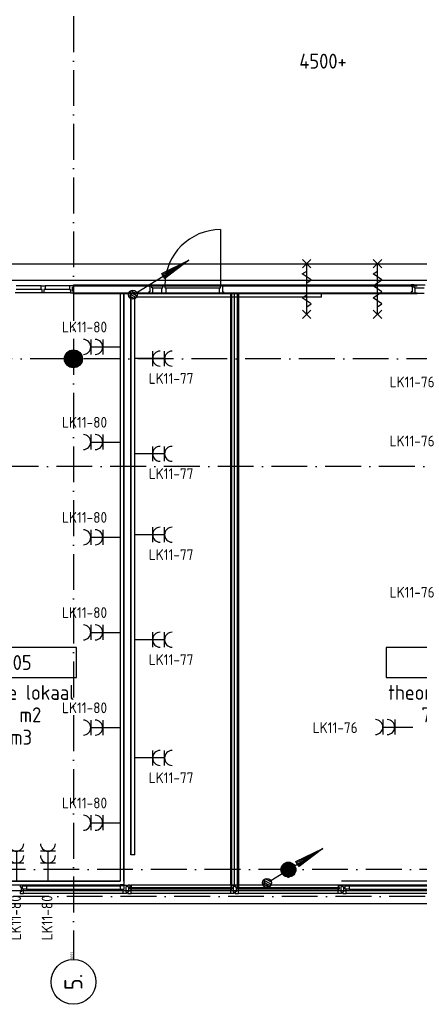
# Model space of a CAD drawing. Header units: millimetres. Extents: x 84333 to 241285, y -2244 to 84291.
# Tile 66 of 74: x 204718 to 211410, y 39772 to 56254. Entities that reach past the tile are written whole.
import ezdxf
from ezdxf.enums import TextEntityAlignment as Align

# ---------------------------------------------------------------- set-up
doc = ezdxf.new("R2010")
doc.units = ezdxf.units.MM
doc.header["$LTSCALE"] = 100
doc.linetypes.add('DASHDOT', pattern=[9, 6, -1.5, 0, -1.5])
doc.layers.get('0').update_dxf_attribs({"linetype": 'CONTINUOUS'})
for name, color, linetype in [('AFDELING', 4, 'CONTINUOUS'), ('AL$1----_TEKST', 7, 'CONTINUOUS'), ('AL$7----_STRAMIEN', 1, 'DASHDOT'), ('AL21----_BUITENWAND', 4, 'CONTINUOUS'), ('AL22----_BINNENWAND', 7, 'CONTINUOUS'), ('AL28----_KONSTRUKTIE', 3, 'CONTINUOUS'), ('AL31----_BUITENKOZ', 7, 'CONTINUOUS'), ('AL32----_BINNENKOZ', 7, 'CONTINUOUS'), ('AL65----_BEVEILIGING', 7, 'CONTINUOUS'), ('ALN-----_BLOCKNAAM', 2, 'CONTINUOUS'), ('ALXAA---_GEWBETON', 12, 'CONTINUOUS'), ('ALXOU---_GLAS', 7, 'CONTINUOUS'), ('EB62203-_ATTRIB', 2, 'CONTINUOUS'), ('EL6126--_PVR', 3, 'CONTINUOUS'), ('EL61303-_WANDGOOT', 3, 'CONTINUOUS'), ('EL62203-_KRACHT-WCD230', 3, 'CONTINUOUS'), ('EL6441--_DATACOM', 3, 'CONTINUOUS'), ('GEBOUWLABEL', 4, 'CONTINUOUS'), ('INHOUD', 7, 'CONTINUOUS'), ('KABELGGOOT1', 8, 'CONTINUOUS'), ('OMSCHRIJVING', 7, 'CONTINUOUS'), ('OPPERVLAK', 7, 'CONTINUOUS'), ('VOLGNUMMER', 7, 'CONTINUOUS')]:
    doc.layers.add(name, color=color, linetype=linetype)
doc.styles.add('1_8', font='ISO', dxfattribs={"height": 1.8})
doc.styles.add('2_0', font='iso', dxfattribs={"height": 200})
doc.styles.add('NORATT', font='isocp.shx')
doc.styles.get("Standard").update_dxf_attribs({"font": 'iso.shx'})
doc.styles.add('TECHNIC', font='technic_.ttf')

# ---------------------------------------------------------------- blocks, each defined once
blk = doc.blocks.new('EH100000')
at = {"linetype": 'ByBlock'}
for p, q in [((1, 0.5), (0, 0.5)), ((1, 0.5, 1), (0, 0.5, 1)), ((0, -0.5, 1), (1, -0.5, 1)), ((1, -0.5), (0, -0.5))]:
    blk.add_line(p, q, dxfattribs=at)
at = {"linetype": 'ByBlock', "invisible_edges": 15}
for points in [[(1, -0.5), (0, -0.5), (0, 0.5), (1, 0.5)], [(0, 0.5), (1, 0.5), (1, 0.5, 1), (0, 0.5, 1)], [(0, -0.5, 1), (1, -0.5, 1), (1, -0.5), (0, -0.5)]]:
    blk.add_3dface(points, dxfattribs=at)
at = {"linetype": 'ByBlock', "style": '2_0', "flags": 8}
blk.add_attdef('FUNCTIE', text='', height=0.5, dxfattribs=at).set_placement((0.5, 0), align=Align.MIDDLE)
at = {"linetype": 'ByBlock', "flags": 9}
blk.add_attdef('SCHOT', text='', height=0.5, dxfattribs=at).set_placement((0.5, 0), align=Align.MIDDLE)
blk = doc.blocks.new('WG2@@2')
at = {"color": 0, "linetype": 'ByBlock'}
for points in [[(32, -32), (-33, -32), (-33, -32), (-32, 33)], [(33, 32), (33, 32), (32, 32), (32, 32)]]:
    blk.add_lwpolyline(points, dxfattribs=at)
at = {"color": 0, "style": 'NORATT', "flags": 3}
blk.add_attdef('HULPSTUK', (0, 0, 1500), '', height=1, rotation=90, dxfattribs=at)
blk = doc.blocks.new('ES3W2A')
for p, q in [((1.25, 2), (-1.25, 2)), ((0, 2), (0, -3)), ((1.25, 0), (-1.25, 0))]:
    blk.add_line(p, q)
for centre in [(0, 3.25), (0, 1.25)]:
    blk.add_arc(centre, 1.25, 180, 0)
at = {"style": '1_8'}
for tag, flags, p in [('VERMOGEN', 9, (-2.5, 5)), ('GROEP', 8, (0, 5)), ('SCHAK', 8, (2.5, 5)), ('GELIJK', 9, (5, 5)), ('TAL', 8, (2.5, 5)), ('KAST', 9, (7, 5))]:
    blk.add_attdef(tag, text='', height=1.8, rotation=90, dxfattribs=dict(at, flags=flags)).set_placement(p, align=Align.MIDDLE_CENTER)
at = {"style": '1_8', "width": 0.7, "flags": 8}
blk.add_attdef('DOEL', text='', height=1.8, rotation=90, dxfattribs=at).set_placement((-2.5, 5), align=Align.MIDDLE_LEFT)
at = {"style": '1_8', "flags": 9}
blk.add_attdef('M_CODE', text='', height=1.8, dxfattribs=at).set_placement((0, 0), align=Align.MIDDLE_CENTER)
blk = doc.blocks.new('ES111201')
at = {"color": 0}
for p, q in [((0.38, 0.65), (5.5, 9.53)), ((0.73, 0.15), (-0.73, 0.15)), ((0.6, 0.45), (-0.6, 0.45)), ((0.73, -0.15), (-0.73, -0.15)), ((0.6, -0.45), (-0.6, -0.45))]:
    blk.add_line(p, q, dxfattribs=at)
for points in [[(2.57, 5.45), (5.5, 9.53), (3.43, 4.95)], [(3.22, 5.07), (4.63, 8.01), (2.78, 5.32)]]:
    blk.add_lwpolyline(points, close=True, dxfattribs=at)
blk.add_circle((0, 0), 0.75, dxfattribs=at)
blk = doc.blocks.new('WG2@@3')
at = {"color": 0, "linetype": 'ByBlock'}
for points in [[(32.5, -32.5), (-32.5, -32.5), (-32.5, -32.5), (-32.5, 32.5)], [(32.5, 32.5), (32.5, 32.5), (32.5, 32.5), (32.5, 32.5)]]:
    blk.add_lwpolyline(points, dxfattribs=at)
at = {"color": 0, "style": 'NORATT', "flags": 3}
blk.add_attdef('HULPSTUK', (0, 0, 900), '', height=1, rotation=270, dxfattribs=at)
blk = doc.blocks.new('1011')
at = {"layer": 'AL$7----_STRAMIEN', "color": 7, "linetype": 'Continuous'}
blk.add_circle((-750, 0), 750, dxfattribs=at)
at = {"layer": 'AL$7----_STRAMIEN', "color": 3, "linetype": 'Continuous'}
blk.add_attdef('STR-NAAM', text='', height=600, rotation=360, dxfattribs=at).set_placement((-750, 0), align=Align.MIDDLE)
at = {"layer": 'ALN-----_BLOCKNAAM', "linetype": 'Continuous'}
blk.add_text('1011', height=100, dxfattribs=at).set_placement((0, 0))
blk = doc.blocks.new('GEBOUWLABEL')
at = {"layer": 'VOLGNUMMER'}
blk.add_lwpolyline([(-4, -1), (4, -1), (4, 1), (-4, 1)], close=True, dxfattribs=at)
at = {"color": 0, "linetype": 'ByBlock', "flags": 1}
for tag, p in [('OPPERVLAKTESOORT', (0.5, 8)), ('TERREIN', (0.5, 6.5)), ('GEBOUW', (0.5, 5)), ('GEBRUIKSFUNCTIE', (0.5, 3.5)), ('BOUWLAAG', (0.5, 2)), ('HOOGTE', (0, -6.5)), ('RUIMTEFUNCTIE', (0, -8))]:
    blk.add_attdef(tag, text='', height=1, dxfattribs=at).set_placement(p, align=Align.MIDDLE_CENTER)
at = {"layer": 'INHOUD', "color": 0, "linetype": 'ByBlock'}
blk.add_attdef('INHOUD', text='', height=1, dxfattribs=at).set_placement((0, -5), align=Align.MIDDLE_CENTER)
at = {"layer": 'OMSCHRIJVING', "color": 0, "linetype": 'ByBlock'}
blk.add_attdef('OMSCHRIJVING', text='', height=1, dxfattribs=at).set_placement((0, -2), align=Align.MIDDLE_CENTER)
at = {"layer": 'OPPERVLAK', "color": 0, "linetype": 'ByBlock'}
blk.add_attdef('OPPERVLAK', text='', height=1, dxfattribs=at).set_placement((0, -3.5), align=Align.MIDDLE_CENTER)
at = {"layer": 'VOLGNUMMER', "color": 0, "linetype": 'ByBlock'}
blk.add_attdef('VOLGNUMMER', text='', height=1, dxfattribs=at).set_placement((0, 0), align=Align.MIDDLE_CENTER)
blk = doc.blocks.new('A$C13e6995e')
at = {"layer": 'AL$7----_STRAMIEN', "color": 1}
for p, q in [((152664, 52820), (49978, 52820)), ((152204, 51020), (4612, 51020)), ((151985, 44270), (8891, 44270)), ((152377, 43820), (9684, 43820))]:
    blk.add_line(p, q, dxfattribs=at)
blk.add_lwpolyline([(121285, 79257), (121285, 42766)], dxfattribs=at)
at = {"layer": 'AL21----_BUITENWAND', "color": 8}
for p, q in [((114085, 43920), (146485, 43920)), ((146485, 43700), (114085, 43700))]:
    blk.add_line(p, q, dxfattribs=at)
at = {"layer": 'AL22----_BINNENWAND', "color": 8}
for p, q in [((121285, 54060), (127043, 54060)), ((121285, 53910), (121285, 54060)), ((127043, 53910), (121285, 53910)), ((125860, 44010), (125710, 44010))]:
    blk.add_line(p, q, dxfattribs=at)
at = {"layer": 'AL22----_BINNENWAND', "color": 8, "linetype": 'Continuous'}
for p, q in [((121285, 54045), (127043, 54045)), ((121285, 53925), (127043, 53925))]:
    blk.add_line(p, q, dxfattribs=at)
at = {"layer": 'AL22----_BINNENWAND', "color": 8}
for points in [[(123750, 54984), (123750, 54050)], [(122549, 54061), (122549, 54036), (122565, 54036), (122565, 53944), (122549, 53944), (122549, 53922), (122616, 53922), (122616, 54010), (122599, 54010), (122599, 54061), (122549, 54061)], [(122599, 54061), (122783, 54061)], [(122616, 54010), (122766, 54010)], [(122616, 53922), (122766, 53922)], [(122783, 54061), (122816, 54061), (122816, 54010), (122833, 54010), (122833, 53922), (122766, 53922), (122766, 54010), (122783, 54010), (122783, 54061), (122816, 54061)], [(122816, 54050), (123750, 54050)], [(122816, 54010), (123750, 54010)], [(123800, 54061), (123800, 54036), (123784, 54036), (123784, 53944), (123800, 53944), (123800, 53922), (123733, 53922), (123733, 54010), (123750, 54010), (123750, 54061), (123800, 54061)], [(123937, 44010), (123937, 53927)], [(123985, 44010), (123985, 53927)], [(124032, 44010), (124032, 53927)], [(126943, 54061), (126943, 54036), (126959, 54036), (126959, 53944), (126943, 53944), (126943, 53922), (127010, 53922), (127010, 54010), (126993, 54010), (126993, 54061), (126943, 54061)], [(126993, 54061), (127177, 54061)], [(127010, 54010), (127160, 54010)], [(127010, 53922), (127160, 53922)]]:
    blk.add_lwpolyline(points, dxfattribs=at)
blk.add_lwpolyline([(123922, 44010), (123922, 53927), (124047, 53927), (124047, 44010)], close=True, dxfattribs=at)
blk.add_arc((123750, 54050), 934, 90, 180, dxfattribs=at)
at = {"layer": 'AL28----_KONSTRUKTIE', "color": 8}
for centre, radius in [((121285, 52820), 150), ((124885, 44270), 125)]:
    blk.add_circle(centre, radius, dxfattribs=at)
at = {"layer": 'AL31----_BUITENKOZ', "color": 8, "linetype": 'Continuous'}
for p, q in [((120433, 44010), (120394, 44010)), ((120394, 44010), (120394, 44004)), ((120433, 43943), (120433, 44010)), ((122137, 44010), (122176, 44010)), ((122137, 43943), (122137, 44010)), ((122176, 44010), (122176, 44004)), ((122233, 44010), (122194, 44010)), ((122194, 44010), (122194, 44004)), ((122233, 43943), (122233, 44010)), ((122238, 44005), (122238, 44010)), ((122238, 44010), (122250, 44010)), ((122250, 44010), (122250, 43973)), ((123932, 44010), (123920, 44010)), ((123920, 44010), (123920, 43973)), ((123932, 44005), (123932, 44010)), ((123937, 44010), (123976, 44010)), ((123937, 43943), (123937, 44010)), ((123976, 44010), (123976, 44004)), ((124033, 44010), (123994, 44010)), ((123994, 44010), (123994, 44004)), ((124033, 43943), (124033, 44010)), ((124038, 44005), (124038, 44010)), ((124038, 44010), (124050, 44010)), ((124050, 44010), (124050, 43973)), ((125732, 44010), (125720, 44010)), ((125720, 44010), (125720, 43973)), ((125732, 44005), (125732, 44010)), ((125737, 44010), (125776, 44010)), ((125737, 43943), (125737, 44010)), ((125776, 44010), (125776, 44004)), ((125833, 44010), (125794, 44010)), ((125794, 44010), (125794, 44004)), ((125833, 43943), (125833, 44010)), ((120394, 44004), (120394, 43990)), ((120394, 43990), (120394, 43990)), ((120394, 43990), (120394, 43980)), ((120394, 43980), (120408, 43980)), ((120408, 43900), (120394, 43900)), ((120394, 43900), (120394, 43891)), ((120394, 43891), (120394, 43891)), ((120394, 43891), (120394, 43877)), ((120394, 43877), (120394, 43871)), ((120394, 43871), (120413, 43871)), ((120408, 43980), (120408, 43900)), ((120413, 43871), (120450, 43871)), ((120433, 43943), (120433, 43997)), ((120433, 43997), (120500, 43997)), ((120450, 43943), (120433, 43943)), ((120500, 43943), (120433, 43943)), ((120450, 43890), (120450, 43943)), ((120450, 43882), (120450, 43890)), ((120450, 43878), (120450, 43882)), ((120450, 43871), (120450, 43878)), ((120500, 43997), (120500, 43943)), ((122137, 43997), (122070, 43997)), ((122070, 43997), (122070, 43943)), ((122070, 43943), (122137, 43943)), ((122120, 43890), (122120, 43943)), ((122120, 43943), (122137, 43943)), ((122120, 43882), (122120, 43890)), ((122120, 43878), (122120, 43882)), ((122120, 43871), (122120, 43878)), ((122157, 43871), (122120, 43871)), ((122137, 43943), (122137, 43997)), ((122176, 43871), (122157, 43871)), ((122176, 43981), (122162, 43981)), ((122162, 43981), (122162, 43901)), ((122162, 43901), (122176, 43901)), ((122176, 44004), (122176, 43990)), ((122176, 43990), (122176, 43990)), ((122176, 43990), (122176, 43981)), ((122176, 43901), (122176, 43891)), ((122176, 43891), (122176, 43891)), ((122176, 43891), (122176, 43877)), ((122176, 43877), (122176, 43871)), ((122194, 44004), (122194, 43990)), ((122194, 43990), (122194, 43990)), ((122194, 43990), (122194, 43980)), ((122194, 43980), (122208, 43980)), ((122208, 43900), (122194, 43900)), ((122194, 43900), (122194, 43891)), ((122194, 43891), (122194, 43891)), ((122194, 43891), (122194, 43877)), ((122194, 43877), (122194, 43871)), ((122194, 43871), (122213, 43871)), ((122208, 43980), (122208, 43900)), ((122213, 43871), (122250, 43871)), ((122233, 43973), (122233, 44005)), ((122233, 44005), (122238, 44005)), ((122250, 43973), (122233, 43973)), ((122250, 43943), (122233, 43943)), ((122250, 43890), (122250, 43943)), ((122250, 43882), (122250, 43890)), ((122250, 43878), (122250, 43882)), ((122250, 43871), (122250, 43878)), ((123920, 43973), (123937, 43973)), ((123920, 43890), (123920, 43943)), ((123920, 43943), (123937, 43943)), ((123920, 43882), (123920, 43890)), ((123920, 43878), (123920, 43882)), ((123920, 43871), (123920, 43878)), ((123957, 43871), (123920, 43871)), ((123937, 44005), (123932, 44005)), ((123937, 43973), (123937, 44005)), ((123976, 43871), (123957, 43871)), ((123976, 43981), (123962, 43981)), ((123962, 43981), (123962, 43901)), ((123962, 43901), (123976, 43901)), ((123976, 44004), (123976, 43990)), ((123976, 43990), (123976, 43990)), ((123976, 43990), (123976, 43981)), ((123976, 43901), (123976, 43891)), ((123976, 43891), (123976, 43891)), ((123976, 43891), (123976, 43877)), ((123976, 43877), (123976, 43871)), ((123994, 44004), (123994, 43990)), ((123994, 43990), (123994, 43990)), ((123994, 43990), (123994, 43980)), ((123994, 43980), (124008, 43980)), ((124008, 43900), (123994, 43900)), ((123994, 43900), (123994, 43891)), ((123994, 43891), (123994, 43891)), ((123994, 43891), (123994, 43877)), ((123994, 43877), (123994, 43871)), ((123994, 43871), (124013, 43871)), ((124008, 43980), (124008, 43900)), ((124013, 43871), (124050, 43871)), ((124033, 43973), (124033, 44005)), ((124033, 44005), (124038, 44005)), ((124050, 43973), (124033, 43973)), ((124050, 43943), (124033, 43943)), ((124050, 43890), (124050, 43943)), ((124050, 43882), (124050, 43890)), ((124050, 43878), (124050, 43882)), ((124050, 43871), (124050, 43878)), ((125720, 43973), (125737, 43973)), ((125720, 43890), (125720, 43943)), ((125720, 43943), (125737, 43943)), ((125720, 43882), (125720, 43890)), ((125720, 43878), (125720, 43882)), ((125720, 43871), (125720, 43878)), ((125757, 43871), (125720, 43871)), ((125737, 44005), (125732, 44005)), ((125737, 43973), (125737, 44005)), ((125776, 43871), (125757, 43871)), ((125776, 43981), (125762, 43981)), ((125762, 43981), (125762, 43901)), ((125762, 43901), (125776, 43901)), ((125776, 44004), (125776, 43990)), ((125776, 43990), (125776, 43990)), ((125776, 43990), (125776, 43981)), ((125776, 43901), (125776, 43891)), ((125776, 43891), (125776, 43891)), ((125776, 43891), (125776, 43877)), ((125776, 43877), (125776, 43871)), ((125794, 44004), (125794, 43990)), ((125794, 43990), (125794, 43990)), ((125794, 43990), (125794, 43980)), ((125794, 43980), (125808, 43980)), ((125808, 43900), (125794, 43900)), ((125794, 43900), (125794, 43891)), ((125794, 43891), (125794, 43891)), ((125794, 43891), (125794, 43877)), ((125794, 43877), (125794, 43871)), ((125794, 43871), (125813, 43871)), ((125808, 43980), (125808, 43900)), ((125813, 43871), (125850, 43871)), ((125833, 43943), (125833, 43997)), ((125833, 43997), (125900, 43997)), ((125850, 43943), (125833, 43943)), ((125900, 43943), (125833, 43943)), ((125850, 43890), (125850, 43943)), ((125850, 43882), (125850, 43890)), ((125850, 43878), (125850, 43882)), ((125850, 43871), (125850, 43878)), ((125900, 43997), (125900, 43943))]:
    blk.add_line(p, q, dxfattribs=at)
at = {"layer": 'AL31----_BUITENKOZ', "color": 8}
for p, q in [((123920, 44010), (122250, 44010)), ((125720, 44010), (124050, 44010)), ((122120, 43871), (120450, 43871)), ((120500, 43997), (122070, 43997)), ((120500, 43943), (122070, 43943)), ((123920, 43871), (122250, 43871)), ((125720, 43871), (124050, 43871)), ((127520, 43871), (125850, 43871)), ((125900, 43997), (127470, 43997)), ((125900, 43943), (127470, 43943))]:
    blk.add_line(p, q, dxfattribs=at)
at = {"layer": 'AL32----_BINNENKOZ', "color": 8}
for p, q in [((120759, 53928), (120308, 53928)), ((120742, 54042), (120325, 54042)), ((120742, 54042), (120325, 54042)), ((120742, 53979), (120325, 53979)), ((120742, 53979), (120742, 54042)), ((120742, 54042), (120809, 54042)), ((120759, 53979), (120742, 53979)), ((120759, 53928), (120759, 53979)), ((120792, 53928), (120759, 53928)), ((120809, 53979), (120792, 53979)), ((120792, 53979), (120792, 53928)), ((121243, 53928), (120792, 53928)), ((121226, 54042), (120809, 54042)), ((121226, 54042), (120809, 54042)), ((120809, 54042), (120809, 53979)), ((121226, 53979), (120809, 53979)), ((121285, 54042), (121218, 54042)), ((121218, 54042), (121218, 53979)), ((121218, 53979), (121235, 53979)), ((121235, 53979), (121235, 53928)), ((121235, 53928), (121285, 53928)), ((121269, 53953), (121269, 54020)), ((121269, 54020), (121285, 54020)), ((121285, 53953), (121269, 53953)), ((121285, 54020), (121285, 54042)), ((121285, 53928), (121285, 53953))]:
    blk.add_line(p, q, dxfattribs=at)
at = {"layer": 'AL65----_BEVEILIGING', "color": 8, "linetype": 'Continuous'}
for points in [[(125263, 54346), (125123, 54486)], [(125123, 54346), (125263, 54486)], [(125193, 53566), (125193, 54416)], [(126447, 54346), (126307, 54486)], [(126307, 54346), (126447, 54486)], [(126377, 53566), (126377, 54416)], [(125193, 54091), (125268, 54141), (125118, 54241), (125193, 54291)], [(126377, 54091), (126452, 54141), (126302, 54241), (126377, 54291)], [(126377, 53891), (126452, 53941), (126302, 54041), (126377, 54091)], [(125193, 53691), (125268, 53741), (125118, 53841), (125193, 53891)], [(126377, 53691), (126452, 53741), (126302, 53841), (126377, 53891)], [(125263, 53496), (125123, 53636)], [(125123, 53496), (125263, 53636)], [(126447, 53496), (126307, 53636)], [(126307, 53496), (126447, 53636)]]:
    blk.add_lwpolyline(points, dxfattribs=at)
at = {"layer": 'ALXAA---_GEWBETON', "color": 8}
for p, q in [((121165, 52730), (121165, 52910)), ((121185, 52708), (121185, 52932)), ((121205, 52693), (121205, 52947)), ((121225, 52683), (121225, 52958)), ((121245, 52675), (121245, 52965)), ((121265, 52671), (121265, 52969)), ((121285, 52670), (121285, 52970)), ((121305, 52671), (121305, 52969)), ((121325, 52675), (121325, 52965)), ((121345, 52683), (121345, 52958)), ((121365, 52693), (121365, 52947)), ((121385, 52708), (121385, 52932)), ((121405, 52730), (121405, 52910)), ((121145, 52766), (121145, 52874)), ((121425, 52766), (121425, 52874)), ((124785, 44346), (124984, 44346)), ((124805, 44366), (124965, 44366)), ((124838, 44386), (124932, 44386)), ((124760, 44266), (125010, 44266)), ((124761, 44286), (125009, 44286)), ((124762, 44246), (125008, 44246)), ((124765, 44306), (125005, 44306)), ((124768, 44226), (125002, 44226)), ((124773, 44326), (124997, 44326)), ((124778, 44206), (124992, 44206)), ((124793, 44186), (124977, 44186)), ((124816, 44166), (124954, 44166)), ((124872, 44146), (124898, 44146))]:
    blk.add_line(p, q, dxfattribs=at)
at = {"layer": 'ALXOU---_GLAS', "color": 8}
for p, q in [((122235, 43945), (122235, 43971)), ((122235, 43971), (123935, 43971)), ((123935, 43945), (122235, 43945)), ((123935, 43971), (123935, 43945)), ((124035, 43945), (124035, 43971)), ((124035, 43971), (125735, 43971)), ((125735, 43945), (124035, 43945)), ((125735, 43971), (125735, 43945))]:
    blk.add_line(p, q, dxfattribs=at)
at = {"layer": 'KABELGGOOT1'}
for p, q in [((127913, 54406, 2750), (117636, 54406, 2750)), ((106555, 54136, 2750), (128258, 54136, 2750))]:
    blk.add_line(p, q, dxfattribs=at)
at = {"layer": 'AL$7----_STRAMIEN', "xscale": 0.5, "yscale": 0.5, "zscale": 0.5, "rotation": 90.00000000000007}
blk.add_blockref('1011', (121285, 42766), dxfattribs=at).add_auto_attribs({'STR-NAAM': '5.'})
at = {"layer": 'GEBOUWLABEL', "color": 8, "xscale": 250, "yscale": 250, "zscale": 250}
for p, values in [((120337, 47737), {'VOLGNUMMER': '1.05', 'OMSCHRIJVING': 'theorie lokaal', 'OPPERVLAK': '70 m2', 'INHOUD': ' m3'}), ((127522, 47737), {'VOLGNUMMER': '1.03a', 'OMSCHRIJVING': 'theorie lokaal', 'OPPERVLAK': '70 m2', 'INHOUD': ' m3'})]:
    blk.add_blockref('GEBOUWLABEL', p, dxfattribs=at).add_auto_attribs(values)
at = {"layer": 'AFDELING', "color": 8, "style": 'TECHNIC'}
for p in [(92219, 54468), (58038, 41625), (88108, 41444)]:
    blk.add_attdef('VIDE', text='', height=500, dxfattribs=at).set_placement(p, align=Align.CENTER)
blk.add_attdef('VIDE', text='', height=500, rotation=90, dxfattribs=at).set_placement((75129, 25766), align=Align.CENTER)
at = {"layer": 'AL$1----_TEKST', "color": 8}
blk.add_text('4500+', height=250, dxfattribs=at).set_placement((125068, 57679))

msp = doc.modelspace()

# ---------------------------------------------------------------- linework, layer by layer
at = {"layer": 'EL61303-_WANDGOOT'}
for p, q in [((209765, 51675), (209765, 51610, 1620)), ((206645, 42271, 1500), (206580, 42271)), ((208820, 41836), (208820, 41770)), ((208820, 41770), (208885, 41770)), ((210109, 41836), (230217, 41836)), ((210109, 41770), (230217, 41770))]:
    msp.add_line(p, q, dxfattribs=at)

# ---------------------------------------------------------------- block references
at = {"layer": 'EL6126--_PVR', "xscale": 99.99999999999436, "yscale": 99.99999999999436, "zscale": 99.99999999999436, "rotation": 331.7005555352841}
for p in [(206613, 51649, 1500), (208859, 41803)]:
    msp.add_blockref('ES111201', p, dxfattribs=at)
at = {"layer": 'EL61303-_WANDGOOT', "yscale": 65}
for p, xscale, zscale, rotation in [((206432, 41835, 900), 9846.267408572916, 170, 90), ((206613, 51617, 1500), 9345.928495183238, 120, 270), ((206645, 51649, 1500), 3120.036186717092, 120, 359.8740793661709), ((206400, 41803, 900), 5151.86885073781, 170, 180)]:
    msp.add_blockref('EH100000', p, dxfattribs=dict(at, xscale=xscale, zscale=zscale, rotation=rotation))
at = {"layer": 'EL61303-_WANDGOOT'}
for name, p, rotation in [('WG2@@2', (206613, 51649, 1500), 270), ('WG2@@3', (206432, 41803, 900), 90)]:
    msp.add_blockref(name, p, dxfattribs=dict(at, rotation=rotation))
at = {"layer": 'EL62203-_KRACHT-WCD230'}
ref = msp.add_blockref('ES3W2A', (206109, 50776, 1500), dxfattribs=dict(at, xscale=100, yscale=100, zscale=100, rotation=90))
ref.add_attrib('GROEP', 'LK11-80', dxfattribs={"layer": 'EB62203-_ATTRIB', "color": 1, "height": 180, "style": 'NORATT', "flags": 8}).set_placement((205427, 51109), align=Align.MIDDLE_LEFT)
ref = msp.add_blockref('ES3W2A', (206945, 50580, 1500), dxfattribs=dict(at, xscale=100, yscale=100, zscale=100, rotation=270))
ref.add_attrib('GROEP', 'LK11-77', dxfattribs={"layer": 'EB62203-_ATTRIB', "color": 1, "height": 180, "style": 'NORATT', "flags": 8}).set_placement((207628, 50248), align=Align.MIDDLE_RIGHT)
ref = msp.add_blockref('ES3W2A', (212287, 50199), dxfattribs=dict(at, xscale=100, yscale=100, zscale=100, rotation=90))
ref.add_attrib('GROEP', 'LK11-76', dxfattribs={"layer": 'EB62203-_ATTRIB', "color": 1, "height": 180, "style": 'NORATT', "flags": 8}).set_placement((210914, 50190), align=Align.MIDDLE_LEFT)
ref = msp.add_blockref('ES3W2A', (206109, 49183, 1500), dxfattribs=dict(at, xscale=100, yscale=100, zscale=100, rotation=90))
ref.add_attrib('GROEP', 'LK11-80', dxfattribs={"layer": 'EB62203-_ATTRIB', "color": 1, "height": 180, "style": 'NORATT', "flags": 8}).set_placement((205427, 49515, 1500), align=Align.MIDDLE_LEFT)
ref = msp.add_blockref('ES3W2A', (212287, 49210), dxfattribs=dict(at, xscale=100, yscale=100, zscale=100, rotation=90))
ref.add_attrib('GROEP', 'LK11-76', dxfattribs={"layer": 'EB62203-_ATTRIB', "color": 1, "height": 180, "style": 'NORATT', "flags": 8}).set_placement((210914, 49201), align=Align.MIDDLE_LEFT)
ref = msp.add_blockref('ES3W2A', (206945, 48987, 1500), dxfattribs=dict(at, xscale=100, yscale=100, zscale=100, rotation=270))
ref.add_attrib('GROEP', 'LK11-77', dxfattribs={"layer": 'EB62203-_ATTRIB', "color": 1, "height": 180, "style": 'NORATT', "flags": 8}).set_placement((207628, 48655, 1500), align=Align.MIDDLE_RIGHT)
ref = msp.add_blockref('ES3W2A', (206109, 47590, 1500), dxfattribs=dict(at, xscale=100, yscale=100, zscale=100, rotation=90))
ref.add_attrib('GROEP', 'LK11-80', dxfattribs={"layer": 'EB62203-_ATTRIB', "color": 1, "height": 180, "style": 'NORATT', "flags": 8}).set_placement((205427, 47922, 1500), align=Align.MIDDLE_LEFT)
ref = msp.add_blockref('ES3W2A', (206945, 47632, 1500), dxfattribs=dict(at, xscale=100, yscale=100, zscale=100, rotation=270))
ref.add_attrib('GROEP', 'LK11-77', dxfattribs={"layer": 'EB62203-_ATTRIB', "color": 1, "height": 180, "style": 'NORATT', "flags": 8}).set_placement((207628, 47299, 1500), align=Align.MIDDLE_RIGHT)
ref = msp.add_blockref('ES3W2A', (212287, 46679), dxfattribs=dict(at, xscale=100, yscale=100, zscale=100, rotation=90))
ref.add_attrib('GROEP', 'LK11-76', dxfattribs={"layer": 'EB62203-_ATTRIB', "color": 1, "height": 180, "style": 'NORATT', "flags": 8}).set_placement((210914, 46670), align=Align.MIDDLE_LEFT)
ref = msp.add_blockref('ES3W2A', (206109, 45997, 1500), dxfattribs=dict(at, xscale=100, yscale=100, zscale=100, rotation=90))
ref.add_attrib('GROEP', 'LK11-80', dxfattribs={"layer": 'EB62203-_ATTRIB', "color": 1, "height": 180, "style": 'NORATT', "flags": 8}).set_placement((205427, 46329, 1500), align=Align.MIDDLE_LEFT)
ref = msp.add_blockref('ES3W2A', (206945, 45874, 1500), dxfattribs=dict(at, xscale=100, yscale=100, zscale=100, rotation=270))
ref.add_attrib('GROEP', 'LK11-77', dxfattribs={"layer": 'EB62203-_ATTRIB', "color": 1, "height": 180, "style": 'NORATT', "flags": 8}).set_placement((207628, 45542, 1500), align=Align.MIDDLE_RIGHT)
ref = msp.add_blockref('ES3W2A', (206109, 44403, 1500), dxfattribs=dict(at, xscale=100, yscale=100, zscale=100, rotation=90))
ref.add_attrib('GROEP', 'LK11-80', dxfattribs={"layer": 'EB62203-_ATTRIB', "color": 1, "height": 180, "style": 'NORATT', "flags": 8}).set_placement((205427, 44735, 1500), align=Align.MIDDLE_LEFT)
ref = msp.add_blockref('ES3W2A', (210999, 44412), dxfattribs=dict(at, xscale=100, yscale=100, zscale=100, rotation=90))
ref.add_attrib('GROEP', 'LK11-76', dxfattribs={"layer": 'EB62203-_ATTRIB', "color": 1, "height": 180, "style": 'NORATT', "flags": 8}).set_placement((209625, 44403), align=Align.MIDDLE_LEFT)
ref = msp.add_blockref('ES3W2A', (206945, 43896, 1500), dxfattribs=dict(at, xscale=100, yscale=100, zscale=100, rotation=270))
ref.add_attrib('GROEP', 'LK11-77', dxfattribs={"layer": 'EB62203-_ATTRIB', "color": 1, "height": 180, "style": 'NORATT', "flags": 8}).set_placement((207628, 43564, 1500), align=Align.MIDDLE_RIGHT)
ref = msp.add_blockref('ES3W2A', (206109, 42810, 1500), dxfattribs=dict(at, xscale=100, yscale=100, zscale=100, rotation=90))
ref.add_attrib('GROEP', 'LK11-80', dxfattribs={"layer": 'EB62203-_ATTRIB', "color": 1, "height": 180, "style": 'NORATT', "flags": 8}).set_placement((205427, 43142, 1500), align=Align.MIDDLE_LEFT)
ref = msp.add_blockref('ES3W2A', (204662, 42135, 1500), dxfattribs=dict(at, xscale=100, yscale=100, zscale=100))
ref.add_attrib('GROEP', 'LK11-80', dxfattribs={"layer": 'EB62203-_ATTRIB', "color": 1, "height": 180, "rotation": 90, "style": 'NORATT', "flags": 8}).set_placement((204649, 41598, 1500), align=Align.MIDDLE_RIGHT)
ref = msp.add_blockref('ES3W2A', (205191, 42135, 1500), dxfattribs=dict(at, xscale=100, yscale=100, zscale=100))
ref.add_attrib('GROEP', 'LK11-80', dxfattribs={"layer": 'EB62203-_ATTRIB', "color": 1, "height": 180, "rotation": 90, "style": 'NORATT', "flags": 8}).set_placement((205177, 41598, 1500), align=Align.MIDDLE_RIGHT)
at = {"layer": 'EL6441--_DATACOM'}
msp.add_blockref('A$C13e6995e', (84333, -2244), dxfattribs=at)

doc.saveas('drawing.dxf')
